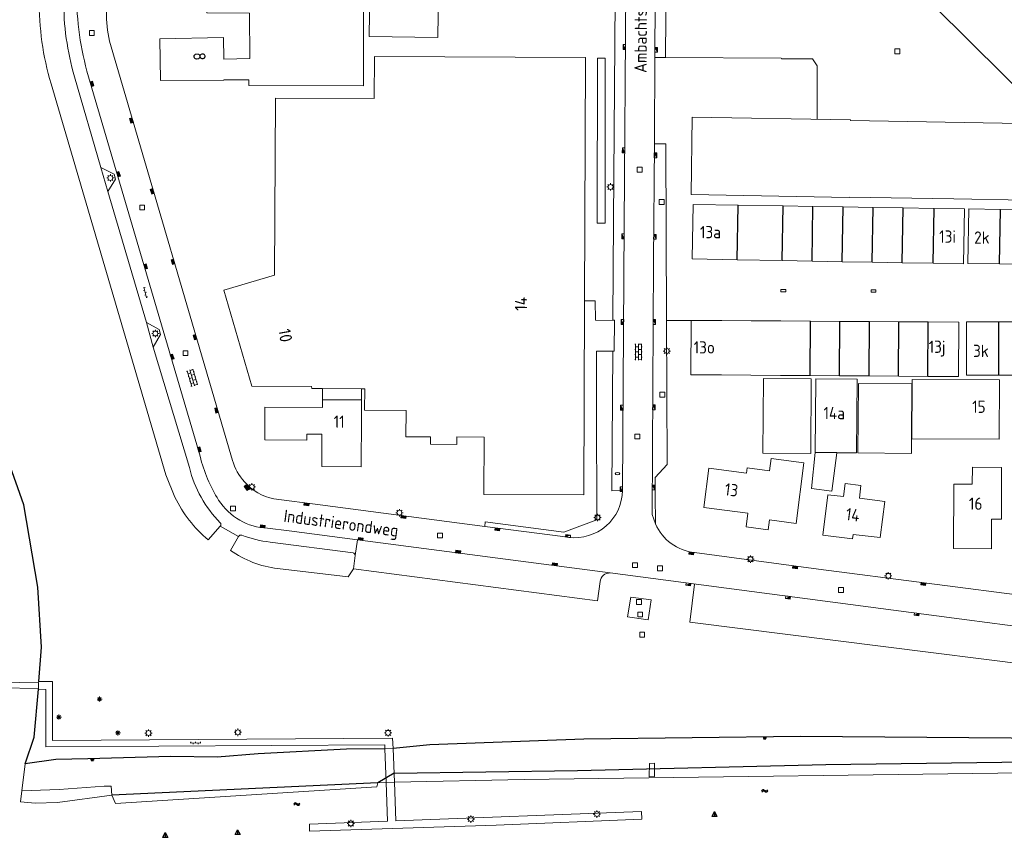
# Model space of a CAD drawing. Extents: x 168769 to 512904, y 516715 to 1559940.
# Tile 91 of 186: x 169654 to 169854, y 518950 to 519117. Entities that reach past the tile are written whole.
import ezdxf

# ---------------------------------------------------------------- set-up
doc = ezdxf.new("R2010")
doc.units = 0
doc.header["$MEASUREMENT"] = 0
doc.linetypes.add('SB', pattern=[0])
doc.layers.get('0').update_dxf_attribs({"linetype": 'CONTINUOUS'})
for name, color, linetype, lineweight in [('B01_HOOFDGEBOUW', 10, 'CONTINUOUS', 0), ('B02_bijgebouw', 12, 'CONTINUOUS', 0), ('B04_KUNSTWERK', 32, 'CONTINUOUS', 0), ('B07_scheidingsmuur', 14, 'CONTINUOUS', 25), ('Q04_wegmarkering', 7, 'CONTINUOUS', 0), ('Q07_KADEMUUR', 7, 'CONTINUOUS', 0), ('Q10_steiger', 7, 'CONTINUOUS', 0), ('Q21_LANTAARNPAAL', 7, 'CONTINUOUS', 18), ('Q23_kolk', 7, 'CONTINUOUS', 18), ('Q26_BOOM', 7, 'CONTINUOUS', 18), ('Q28_rioolput', 7, 'CONTINUOUS', 18), ('Q92_BRANDKRAAN', 7, 'CONTINUOUS', 0), ('Q96_STRAATKOLK', 7, 'CONTINUOUS', 0), ('Q97_TROTTOIRKOLK', 7, 'CONTINUOUS', 0), ('S02_symb_open_verh', 7, 'CONTINUOUS', 13), ('T51_CULTUURSCHEIDING', 3, 'CONTINUOUS', 0), ('V00_kant_verharding', 252, 'CONTINUOUS', 0), ('W00_KANT_WATER', 140, 'CONTINUOUS', 0)]:
    doc.layers.add(name, color=color, linetype=linetype, lineweight=lineweight)
for name, color, linetype in [('Q32_DUCDALF', 7, 'CONTINUOUS'), ('S04_Talud', 7, 'CONTINUOUS'), ('S05_Water', 132, 'CONTINUOUS'), ('T20_TALUD', 34, 'CONTINUOUS'), ('Z02_Huisnummer', 253, 'CONTINUOUS'), ('Z06_STRAATNAAM', 7, 'CONTINUOUS')]:
    doc.layers.add(name, color=color, linetype=linetype)
doc.styles.add('ISOCP', font='isocp.shx', dxfattribs={"height": 1.8})

# ---------------------------------------------------------------- blocks, each defined once
blk = doc.blocks.new('Q32')
at = {"color": 0}
blk.add_line((0, 1), (0, -1), dxfattribs=at)
blk.add_lwpolyline([(0, 1), (1, -1), (-1, -1)], close=True, dxfattribs=at)
blk = doc.blocks.new('Q21')
at = {"color": 0}
for points in [[(-1.5, 0), (-1, 0)], [(-1.06, 1.06), (-0.71, 0.71)], [(0, 1.5), (0, 1)], [(1.06, 1.06), (0.71, 0.71)], [(1.5, 0), (1, 0)], [(-1.06, -1.06), (-0.71, -0.71)], [(0, -1.5), (0, -1)], [(1.06, -1.06), (0.71, -0.71)]]:
    blk.add_lwpolyline(points, dxfattribs=at)
blk.add_circle((0, 0), 1, dxfattribs=at)
blk = doc.blocks.new('Q28')
at = {"color": 0}
blk.add_lwpolyline([(1, 1), (1, -1), (-1, -1), (-1, 1)], close=True, dxfattribs=at)
blk = doc.blocks.new('Q23')
at = {"color": 0}
blk.add_lwpolyline([(0.99, -0.5), (-0.99, -0.5), (-0.99, 0.5), (0.99, 0.5), (0.99, -0.5)], dxfattribs=at)
blk = doc.blocks.new('Q96')
for p, q in [((-1, 0.88), (1, 0.88)), ((-1, 0.75), (1, 0.75)), ((-1, 0.63), (1, 0.63)), ((-1, 0.5), (1, 0.5)), ((-1, 0.38), (1, 0.38)), ((-1, 0.25), (1, 0.25)), ((-1, 0.12), (1, 0.12))]:
    blk.add_line(p, q)
at = {"color": 0}
blk.add_lwpolyline([(1, 1), (1, 0), (-1, 0), (-1, 1), (1, 1)], dxfattribs=at)
blk = doc.blocks.new('Q92')
at = {"color": 0}
blk.add_ellipse((0, 0), major_axis=(-0.991, 0), ratio=0.499983, start_param=1.570796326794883, end_param=7.853981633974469, dxfattribs=at)
blk = doc.blocks.new('S024')
at = {"color": 0}
for p, q in [((0, 1.2), (6.7, 1.2)), ((0, 0), (6.7, 0)), ((0.2, 1.2), (0.2, 0)), ((1.25, 1.5), (1.25, 1.2)), ((1.25, 0), (1.25, -1.2)), ((2.3, 1.2), (2.3, 0)), ((3.35, 1.5), (3.35, 1.2)), ((3.35, 0), (3.35, -1.2)), ((4.4, 1.2), (4.4, 0)), ((5.45, 1.5), (5.45, 1.2)), ((5.45, 0), (5.45, -1.2)), ((6.5, 1.2), (6.5, 0)), ((0, -1.2), (6.7, -1.2)), ((0.2, -1.2), (0.2, -1.5)), ((2.3, -1.2), (2.3, -1.5)), ((4.4, -1.2), (4.4, -1.5)), ((6.5, -1.2), (6.5, -1.5))]:
    blk.add_line(p, q, dxfattribs=at)
blk = doc.blocks.new('S04')
at = {"color": 0}
for p, q in [((0, 0.5), (0.5, 0.5)), ((0, 0.25), (1, 0.25)), ((0, 0), (0.5, 0)), ((0, -0.25), (1, -0.25)), ((0, -0.5), (0.5, -0.5))]:
    blk.add_line(p, q, dxfattribs=at)
blk = doc.blocks.new('S05')
at = {"color": 0}
for p, q in [((0.08, 0.3), (0.38, 0.59)), ((0.11, -0.19), (0.41, 0.09)), ((0.38, 0.59), (0.68, 0.71)), ((0.41, 0.09), (0.71, 0.21)), ((0.68, 0.71), (1.01, 0.62)), ((0.71, 0.21), (1.02, 0.12)), ((1.01, 0.62), (1.33, 0.37)), ((1.02, 0.12), (1.36, -0.12)), ((1.33, 0.37), (1.66, 0.13)), ((1.66, 0.13), (1.97, 0.04)), ((1.97, 0.04), (2.28, 0.16)), ((2.28, 0.16), (2.58, 0.44)), ((1.36, -0.12), (1.68, -0.37)), ((1.68, -0.37), (2, -0.46)), ((2, -0.46), (2.31, -0.33)), ((2.31, -0.33), (2.61, -0.05))]:
    blk.add_line(p, q, dxfattribs=at)
blk = doc.blocks.new('Q97')
blk.add_hatch(color=256).paths.add_polyline_path([(-1, 1), (-1, 0), (1, 1)])
blk.add_line((1, 1), (-1, 0))
at = {"color": 0}
for points in [[(-1, 0), (-1, 1), (1, 1), (1, 0), (-1, 0)], [(0, 0.8), (0, 1)]]:
    blk.add_lwpolyline(points, dxfattribs=at)
blk = doc.blocks.new('Q26')
at = {"color": 0}
for p, q in [((-1, 0), (1, 0)), ((-0.7, 0.7), (0.7, -0.7)), ((0.7, 0.7), (-0.7, -0.7)), ((0, 1), (0, -1))]:
    blk.add_line(p, q, dxfattribs=at)
blk = doc.blocks.new('S026')
for p, q in [((0, 0), (4.4, 0)), ((0.2, 0.5), (0.2, 0)), ((1.2, 0), (1.2, -0.5)), ((2.2, 0.5), (2.2, 0)), ((3.2, 0), (3.2, -0.5)), ((4.2, 0.5), (4.2, 0))]:
    blk.add_line(p, q)

msp = doc.modelspace()

# ---------------------------------------------------------------- linework, layer by layer
at = {"layer": 'B01_HOOFDGEBOUW'}
for p, q in [((169854.2, 519105.15), (169839.9, 519119.37)), ((169860.81, 519098.53), (169854.2, 519105.15)), ((169843.96, 519080.05), (169868.11, 519079.62))]:
    msp.add_line(p, q, dxfattribs=at)
for points in [[(169736.56, 519127.01), (169725.01, 519127.18), (169724.81, 519113.14), (169738.81, 519112.94), (169739, 519126.98), (169738.8, 519126.99), (169738.82, 519128.28), (169744.94, 519128.21), (169745.15, 519146.95), (169724.6, 519147.17), (169724.4, 519128.43), (169736.58, 519128.3)], [(169695.87, 519126.99), (169723.68, 519126.64), (169723.62, 519103.06), (169700.3, 519103.16), (169700.29, 519104.32), (169695.18, 519104.3), (169695.18, 519104.19), (169682.28, 519104.14)], [(169695.13, 519112.9), (169695.22, 519108.5), (169700.46, 519108.62), (169700.41, 519117.86), (169691.71, 519117.97), (169691.66, 519127.05), (169692.48, 519127.04)], [(169682.28, 519104.14), (169682.12, 519112.66), (169695.13, 519112.9)], [(169725.9, 519109.07), (169725.86, 519100.47), (169705.7, 519100.57), (169705.52, 519064.45)], [(169725.9, 519109.07), (169768.87, 519108.82), (169768.75, 519075.34)], [(169860.81, 519098.53), (169857.7, 519095.37), (169822.91, 519095.99), (169822.91, 519096.12), (169790.66, 519096.71), (169790.4, 519080.92), (169822.64, 519080.31), (169822.64, 519080.41), (169843.96, 519080.05)], [(169790.64, 519067.79), (169790.83, 519078.9), (169799.99, 519078.75)], [(169799.99, 519078.75), (169809.14, 519078.6)], [(169809.14, 519078.6), (169815.25, 519078.5)], [(169815.25, 519078.5), (169821.37, 519078.4)], [(169821.37, 519078.4), (169827.49, 519078.3)], [(169827.49, 519078.3), (169833.61, 519078.19)], [(169833.61, 519078.19), (169839.91, 519078.09)], [(169839.91, 519078.09), (169846.09, 519077.99), (169845.9, 519066.8), (169839.72, 519066.9)], [(169853.27, 519066.77), (169846.82, 519066.87), (169847, 519077.98)], [(169847, 519077.98), (169853.45, 519077.87)], [(169853.45, 519077.87), (169859.7, 519077.77)], [(169768.75, 519075.34), (169768.7, 519059.25)], [(169799.81, 519067.62), (169790.64, 519067.79)], [(169808.95, 519067.45), (169799.81, 519067.62)], [(169815.07, 519067.33), (169808.95, 519067.45)], [(169821.19, 519067.22), (169815.07, 519067.33)], [(169827.3, 519067.1), (169821.19, 519067.22)], [(169833.43, 519067), (169827.3, 519067.1)], [(169839.72, 519066.9), (169833.43, 519067)], [(169859.52, 519066.66), (169853.27, 519066.77)], [(169713.15, 519041.36), (169713.04, 519041.79), (169700.89, 519041.85), (169695.19, 519061.43), (169705.52, 519064.45)], [(169768.7, 519059.25), (169768.57, 519019.69)], [(169796.58, 519044.14), (169790.36, 519044.18), (169790.44, 519055.27)], [(169790.44, 519055.27), (169796.66, 519055.23)], [(169796.66, 519055.23), (169802.68, 519055.19)], [(169802.68, 519055.19), (169808.7, 519055.15)], [(169808.7, 519055.15), (169814.71, 519055.11)], [(169814.71, 519055.11), (169820.73, 519055.07)], [(169820.73, 519055.07), (169826.74, 519055.03)], [(169826.74, 519055.03), (169832.77, 519054.99)], [(169832.77, 519054.99), (169838.74, 519054.95)], [(169838.74, 519054.95), (169844.99, 519054.91), (169844.92, 519043.82), (169838.67, 519043.86)], [(169853.03, 519054.98), (169846.56, 519054.98), (169846.56, 519044.09), (169853.03, 519044.09)], [(169859.25, 519054.98), (169853.03, 519054.98)], [(169802.6, 519044.1), (169796.58, 519044.14)], [(169808.62, 519044.06), (169802.6, 519044.1)], [(169814.79, 519028.15), (169805.03, 519028.22), (169805.14, 519043.41), (169814.89, 519043.35), (169814.79, 519028.15)], [(169814.64, 519044.02), (169808.62, 519044.06)], [(169820.66, 519043.98), (169814.64, 519044.02)], [(169815.72, 519028.31), (169815.84, 519043.36), (169824.24, 519043.29)], [(169826.67, 519043.94), (169820.66, 519043.98)], [(169824.24, 519043.29), (169824.12, 519028.25)], [(169832.7, 519043.9), (169826.67, 519043.94)], [(169838.67, 519043.86), (169832.7, 519043.9)], [(169835.43, 519043.25), (169853.25, 519043.12), (169853.16, 519031.03), (169835.35, 519031.15)], [(169835.43, 519043.25), (169835.43, 519042.33)], [(169853.03, 519044.09), (169859.25, 519044.09)], [(169715.29, 519041.36), (169713.15, 519041.36)], [(169723.27, 519041.32), (169715.29, 519041.36)], [(169723.9, 519041.32), (169723.27, 519041.32)], [(169723.89, 519036.98), (169723.9, 519041.32)], [(169824.53, 519042.4), (169824.42, 519028.24)], [(169824.53, 519042.4), (169835.42, 519042.33)], [(169835.42, 519042.33), (169835.43, 519042.33)], [(169723.2, 519025.44), (169715.16, 519025.48), (169715.19, 519032.08), (169712.11, 519032.09), (169712.11, 519030.85), (169703.53, 519030.89), (169703.56, 519037.59), (169715.28, 519037.54), (169715.29, 519039.09)], [(169715.29, 519039.09), (169723.26, 519039.06)], [(169723.26, 519039.06), (169723.24, 519035.49)], [(169723.24, 519035.49), (169723.2, 519025.44)], [(169768.57, 519019.69), (169748.18, 519019.8), (169748.24, 519031.46), (169742.67, 519031.51), (169742.66, 519029.99), (169737.32, 519030.02), (169737.33, 519031.52), (169732.3, 519031.53), (169732.36, 519036.88), (169723.89, 519036.98)], [(169824.42, 519028.24), (169835.32, 519028.16), (169835.35, 519031.15)], [(169806.36, 519014.59), (169811.79, 519013.89), (169813.39, 519026.25), (169806.75, 519027.11), (169806.42, 519024.62)], [(169820.11, 519028.28), (169819.07, 519020.47), (169814.97, 519021.01), (169815.72, 519028.31)], [(169824.12, 519028.25), (169820.11, 519028.28)], [(169806.36, 519014.59), (169806.1, 519012.59), (169801.64, 519013.17), (169802, 519015.96), (169792.99, 519017.11), (169794.03, 519025.13), (169801.67, 519024.14), (169801.81, 519025.22), (169806.42, 519024.62)], [(169853.66, 519018.81), (169853.69, 519025.29), (169847.72, 519025.32), (169847.71, 519021.9), (169843.96, 519021.92), (169843.9, 519008.78), (169851.61, 519008.74), (169851.64, 519014.73)], [(169817.27, 519011.52), (169818.28, 519019.73), (169821.46, 519019.34), (169821.79, 519022.03), (169825.02, 519021.63), (169824.7, 519019.02), (169829.87, 519018.38), (169828.96, 519011.03)], [(169851.64, 519014.73), (169853.64, 519014.74), (169853.66, 519018.81)], [(169817.27, 519011.52), (169823.32, 519010.77), (169823.43, 519011.66), (169828.96, 519011.03)]]:
    msp.add_lwpolyline(points, dxfattribs=at)
at = {"layer": 'B02_bijgebouw'}
for points in [[(169715.29, 519039.09), (169715.29, 519041.36)], [(169723.27, 519041.32), (169723.26, 519039.06)]]:
    msp.add_lwpolyline(points, dxfattribs=at)
at = {"layer": 'B04_KUNSTWERK'}
for points in [[(169654.68, 518964.88), (169654.01, 518959.4)], [(169781.88, 518962.25), (169782.92, 518962.29), (169782.98, 518965.01), (169781.93, 518964.97), (169781.88, 518962.25)], [(169654.01, 518959.4), (169653.73, 518957.12)]]:
    msp.add_lwpolyline(points, dxfattribs=at)
at = {"layer": 'B07_scheidingsmuur'}
for points in [[(169799.81, 519067.62), (169799.99, 519078.75)], [(169808.95, 519067.45), (169809.14, 519078.6)], [(169815.07, 519067.33), (169815.25, 519078.5)], [(169821.19, 519067.22), (169821.37, 519078.4)], [(169827.3, 519067.1), (169827.49, 519078.3)], [(169833.43, 519067), (169833.61, 519078.19)], [(169839.72, 519066.9), (169839.91, 519078.09)], [(169853.27, 519066.77), (169853.45, 519077.87)], [(169814.64, 519044.02), (169814.71, 519055.11)], [(169820.66, 519043.98), (169820.73, 519055.07)], [(169826.67, 519043.94), (169826.74, 519055.03)], [(169832.7, 519043.9), (169832.77, 519054.99)], [(169838.67, 519043.86), (169838.74, 519054.95)], [(169853.03, 519054.98), (169853.03, 519044.09)], [(169835.42, 519042.33), (169835.35, 519031.15)], [(169820.11, 519028.28), (169815.72, 519028.31)]]:
    msp.add_lwpolyline(points, dxfattribs=at)
at = {"layer": 'Q04_wegmarkering'}
msp.add_lwpolyline([(169722.41, 519010.54), (169773.94, 519003.79)], dxfattribs=at)
at = {"layer": 'Q07_KADEMUUR'}
for points in [[(170088.75, 518960.88), (170000, 518962.05), (169923.1, 518962.84), (169910.02, 518962.76), (169884.72, 518963.14), (169868.1, 518963.2), (169756.38, 518961.71), (169729.95, 518961.12)], [(169672.38, 518958.53), (169672.23, 518960.31)]]:
    msp.add_lwpolyline(points, dxfattribs=at)
at = {"layer": 'Q07_KADEMUUR', "linetype": 'SB'}
msp.add_lwpolyline([(169672.38, 518958.53), (169673.15, 518956.8), (169726.34, 518960.17), (169726.55, 518961.05), (169729.95, 518961.12)], dxfattribs=at)
at = {"layer": 'Q10_steiger'}
for points in [[(169729.95, 518961.12), (169729.72, 518968), (169728.03, 518967.98), (169728.28, 518961.07)], [(169728.28, 518961.07), (169728.57, 518953.21), (169712.65, 518952.58), (169712.67, 518951.17), (169750.7, 518952.42), (169780.34, 518953.58), (169780.3, 518955.16), (169730.22, 518953.29), (169729.95, 518961.12)]]:
    msp.add_lwpolyline(points, dxfattribs=at)
at = {"layer": 'T20_TALUD'}
for points in [[(169657.49, 518981.69), (169658.03, 518988.66), (169657.31, 519000.9), (169654.43, 519017.7), (169651.24, 519026.73), (169649.16, 519038.84), (169646.88, 519055.78), (169643.44, 519076.15), (169642.19, 519092.47), (169641.9, 519115.97), (169642.41, 519193.03)], [(169654.68, 518964.88), (169656.57, 518970.34), (169657.43, 518980.09)], [(170088.76, 518969.42), (170042.65, 518969.21), (170020.15, 518969.57), (169992.89, 518968.85), (169962.94, 518969.26), (169880.5, 518969.58), (169864.2, 518970.02), (169812.7, 518970.43), (169768.54, 518969.93), (169737.2, 518968.79), (169729.72, 518968)], [(169728.03, 518967.98), (169720.2, 518967.87), (169702.16, 518966.96), (169693.83, 518966.23), (169684.36, 518966.37)], [(169660.99, 518965.8), (169654.68, 518964.88)], [(169684.36, 518966.37), (169667.45, 518965.89), (169660.99, 518965.8)], [(169729.89, 518962.99), (169767.29, 518963.52), (169817.87, 518964.77), (169884.48, 518965.67), (169937, 518965.09), (169975.52, 518964.91), (170035.4, 518963.99), (170055.24, 518963.3), (170080.14, 518963.51), (170088.75, 518963.03)], [(169729.89, 518962.99), (169726.55, 518961.05), (169672.38, 518958.53)]]:
    msp.add_lwpolyline(points, dxfattribs=at)
at = {"layer": 'T51_CULTUURSCHEIDING'}
for points in [[(169694.46, 519013.33), (169692, 519010.53, -0.106515), (169685.22, 519019.27), (169683.4, 519023.82), (169659.98, 519103.5, -0.07408), (169657.57, 519120.78), (169658.7, 519239.25), (169657.91, 519249.21)], [(169698.2, 519011.2), (169696.57, 519008.37, 0.120975), (169706.13, 519004.67), (169720.52, 519003), (169721.6, 519004.65)], [(169790.12, 518993.78), (169899.17, 518980.02, 0.100804), (169933.21, 518980.48, -0.013646), (169939.56, 518981.69), (169939.56, 518981.69, -0.007073), (169949.69, 518982.14), (170042.33, 518979.89)]]:
    msp.add_lwpolyline(points, format="xyb", dxfattribs=at)
for points in [[(169790.12, 518993.78), (169791.13, 519001.54)], [(169781.63, 518994.27), (169777.46, 518994.83), (169778.1, 518998.86), (169782.28, 518998.3), (169781.63, 518994.27)]]:
    msp.add_lwpolyline(points, dxfattribs=at)
at = {"layer": 'V00_kant_verharding'}
for p, q in [((169808.77, 519108.73), (169785.21, 519108.82)), ((169808.81, 519108.6), (169808.77, 519108.73)), ((169815.14, 519108.56), (169808.81, 519108.6)), ((169816.13, 519107.12), (169815.14, 519108.56)), ((169816.07, 519096.25), (169816.13, 519107.12))]:
    msp.add_line(p, q, dxfattribs=at)
for points in [[(169666.74, 519219.57), (169666.15, 519216.03), (169665.23, 519123.17, 0.073837), (169667.31, 519106.07), (169690.35, 519027.56, 0.079122), (169694.13, 519018.62, 0.243469), (169704.1, 519012.91)], [(169664.8, 519217.66), (169663.48, 519216.37), (169662.57, 519120.73, 0.07408), (169664.78, 519104.91)], [(169671.26, 519118.13, 0.058415), (169671.88, 519112.16), (169696.96, 519026.74, 0.123357), (169699.39, 519022.38, 0.168996), (169705.41, 519018.9)], [(169688.18, 519025.25, 0.137), (169694.47, 519014.03, -0.401143), (169694.46, 519013.33)], [(169776.44, 519020.58, -0.444086), (169765.48, 519011.03)], [(169783.16, 519013.82, 0.271586), (169791.11, 519007.94), (169816.4, 519004.55)], [(169721.6, 519004.65), (169721.96, 519007.35, 0.262309), (169721.54, 519007.9), (169704.65, 519010.09, -0.063332), (169698.84, 519011.48, 0.399038), (169698.2, 519011.2)], [(169721.6, 519004.65), (169771.34, 518998.14), (169771.88, 519002.03, -0.396063), (169773.94, 519003.79)]]:
    msp.add_lwpolyline(points, format="xyb", dxfattribs=at)
for points in [[(169777.46, 519170.97), (169776.8, 519074.77), (169776.44, 519020.58)], [(169783.43, 519170.96), (169783.04, 519109.61), (169782.92, 519091.26)], [(169785.62, 519164.37), (169784.55, 519164.36), (169784.45, 519150.82), (169785.51, 519150.86), (169785.21, 519108.82), (169783.01, 519108.85)], [(169776.75, 519157.7), (169776.7, 519151.08), (169774.69, 519149.45), (169774.67, 519129.83), (169775.02, 519129.83), (169774.59, 519075.59), (169774.49, 519055.36), (169774.81, 519055.34), (169774.76, 519048.98), (169774.47, 519048.97), (169774.29, 519020.54), (169776.44, 519020.58)], [(169772.92, 519108.7), (169771.31, 519108.68), (169771.28, 519075.07), (169772.89, 519075.09), (169772.92, 519108.7)], [(169664.78, 519104.91), (169670.15, 519086.43)], [(169782.92, 519091.26), (169782.75, 519067.36), (169782.46, 519015.7), (169783.16, 519013.82)], [(169785.43, 519055.25), (169785.29, 519091.27), (169782.92, 519091.26)], [(169670.15, 519086.43), (169671.57, 519081.51)], [(169670.15, 519086.43), (169672.85, 519085.08), (169673.12, 519084.07), (169671.57, 519081.51), (169679.41, 519054.81), (169682.03, 519053.42), (169682.31, 519052.42), (169680.82, 519049.83)], [(169770.87, 519059.24), (169768.7, 519059.25)], [(169770.91, 519055.3), (169770.87, 519059.24)], [(169771.16, 519048.99), (169774.74, 519048.98), (169774.8, 519055.25), (169770.91, 519055.3)], [(169785.43, 519055.25), (169790.44, 519055.27)], [(169785.52, 519025.91), (169785.43, 519055.25)], [(169679.41, 519054.81), (169680.82, 519049.83)], [(169680.82, 519049.83), (169688.18, 519025.25)], [(169771.11, 519037.33), (169771.16, 519048.99)], [(169748.47, 519014.18), (169764.5, 519012.09), (169771.17, 519014.65), (169771.11, 519037.33)], [(169783.12, 519023.22), (169785.52, 519025.91)], [(169783.12, 519019.81), (169783.12, 519023.22)], [(169783.12, 519019.81), (169783.16, 519013.82)], [(169714.8, 519017.66), (169705.41, 519018.9)], [(169714.8, 519017.66), (169748.35, 519013.28), (169764.25, 519011.2)], [(169694.46, 519013.33), (169698.2, 519011.2)], [(169708.52, 519012.36), (169704.1, 519012.91)], [(169748.47, 519014.18), (169748.35, 519013.28)], [(169708.52, 519012.36), (169722.41, 519010.54)], [(169765.48, 519011.03), (169764.25, 519011.2)], [(169721.96, 519007.35), (169722.41, 519010.54)], [(169773.94, 519003.79), (169846.59, 518994.27), (169854.9, 518993.15), (169911.46, 518985.8), (169913.95, 518985.6), (169919.94, 518986), (169924.89, 518986.82), (169933.69, 518988.61), (169937.67, 518989.04), (169941.67, 518989.2), (169965.56, 518988.9)], [(169816.4, 519004.55), (169860.55, 518998.86)], [(169649.8, 518981.53), (169657.46, 518981.41), (169657.49, 518981.69), (169660.31, 518981.68), (169660.28, 518969.65), (169729.54, 518970.1)], [(169657.46, 518981.41), (169657.45, 518980.27)], [(169649.78, 518980.37), (169657.45, 518980.27), (169657.43, 518980.09), (169658.95, 518980.07), (169658.95, 518968.35), (169728.02, 518968.75)], [(169728.03, 518967.98), (169729.72, 518968), (169729.54, 518970.1)], [(169728.03, 518967.98), (169728.02, 518968.75)], [(169654.01, 518959.4), (169661.63, 518959.68), (169670.78, 518960.37), (169672.23, 518960.31)]]:
    msp.add_lwpolyline(points, dxfattribs=at)
at = {"layer": 'W00_KANT_WATER'}
msp.add_lwpolyline([(169672.38, 518958.53), (169661.33, 518957.03), (169656.76, 518956.9), (169653.73, 518957.12)], dxfattribs=at)

# ---------------------------------------------------------------- block references
at = {"layer": 'Q21_LANTAARNPAAL', "xscale": 0.5, "yscale": 0.5}
for p in [(169672.07, 519084.29), (169774, 519082.46), (169681.24, 519052.59), (169785.45, 519049.02), (169700.9, 519021.32), (169730.97, 519016.07), (169771.34, 519015.09), (169802.52, 519006.59), (169830.59, 519003.19), (169679.85, 518971.16), (169698.04, 518971.31), (169728.66, 518971.19), (169771.23, 518954.66), (169721.06, 518952.74), (169745.54, 518953.64)]:
    msp.add_blockref('Q21', p, dxfattribs=at)
at = {"layer": 'Q23_kolk'}
for p, xscale, yscale, rotation in [((169809.21, 519061.33), 0.4999999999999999, 0.4999999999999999, 359.6984460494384), ((169827.58, 519061.24), 0.5, 0.5, 359.4830596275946)]:
    msp.add_blockref('Q23', p, dxfattribs=dict(at, xscale=xscale, yscale=yscale, rotation=rotation))
at = {"layer": 'Q26_BOOM', "xscale": 0.5, "yscale": 0.5}
for p in [(169669.87, 518978.09), (169661.59, 518974.42), (169673.61, 518971.19)]:
    msp.add_blockref('Q26', p, dxfattribs=at)
at = {"layer": 'Q28_rioolput', "xscale": 0.5, "yscale": 0.5}
for p in [(169668.3, 519113.82), (169832.43, 519110.11), (169779.93, 519085.98), (169784.41, 519079.37), (169678.56, 519078.27), (169687.39, 519048.58), (169784.54, 519040.13), (169779.44, 519031.61), (169697.06, 519016.92), (169739.22, 519011.43), (169778.96, 519005.38), (169784.08, 519004.74), (169820.97, 519000.32), (169779.8, 518997.87), (169780.03, 518995.32), (169780.44, 518991.23)]:
    msp.add_blockref('Q28', p, dxfattribs=at)
at = {"layer": 'Q32_DUCDALF', "xscale": 0.5, "yscale": 0.5}
for p in [(169795.17, 518954.65), (169683.27, 518950.41), (169698.01, 518950.97)]:
    msp.add_blockref('Q32', p, dxfattribs=at)
at = {"layer": 'Q92_BRANDKRAAN', "xscale": 0.5, "yscale": 0.5}
msp.add_blockref('Q92', (169775.4, 519024.04), dxfattribs=at)
at = {"layer": 'Q96_STRAATKOLK'}
for p, xscale, yscale, rotation in [((169668.09, 519103.39), 0.5, 0.5, 286.4187083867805), ((169676.61, 519096.06), 0.5, 0.5, 106.6084296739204), ((169673.49, 519085.01), 0.4999999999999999, 0.4999999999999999, 286.2412508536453), ((169680.84, 519081.64), 0.5, 0.5, 107.4131348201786), ((169685.07, 519067.26), 0.4999999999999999, 0.4999999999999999, 105.7086378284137), ((169679.02, 519066.17), 0.5, 0.5, 286.9221357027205), ((169689.58, 519051.89), 0.5, 0.5, 105.6555178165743), ((169684.42, 519047.78), 0.4999999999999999, 0.4999999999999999, 288.366820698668), ((169693.95, 519036.99), 0.5, 0.5, 103.3046698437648), ((169689.95, 519028.87), 0.4999999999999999, 0.4999999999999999, 286.2826000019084), ((169700.04, 519021.33), 0.4999999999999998, 0.4999999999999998, 128.0072189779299), ((169712.08, 519018.02), 0.5000000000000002, 0.5000000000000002, 172.7413650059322), ((169731.83, 519015.44), 0.5, 0.5, 172.7841144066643), ((169703.07, 519013.02), 0.5, 0.5, 352.8749836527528), ((169750.95, 519012.94), 0.5000000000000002, 0.5000000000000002, 172.6558906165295), ((169723.04, 519010.46), 0.5, 0.5, 351.9612783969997), ((169742.93, 519007.85), 0.4999999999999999, 0.4999999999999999, 352.5704490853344), ((169790.5, 519008.03), 0.5, 0.5, 171.5714531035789), ((169762.62, 519005.32), 0.4999999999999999, 0.4999999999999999, 352.5704490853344), ((169811.63, 519005.19), 0.5000000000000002, 0.5000000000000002, 172.2664661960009), ((169837.78, 519001.8), 0.5, 0.5, 172.0039368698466)]:
    msp.add_blockref('Q96', p, dxfattribs=dict(at, xscale=xscale, yscale=yscale, rotation=rotation))
at = {"layer": 'Q97_TROTTOIRKOLK'}
for p, xscale, yscale, rotation in [((169777.05, 519111), 0.4999999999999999, 0.4999999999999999, 89.44912059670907), ((169783.05, 519110.41), 0.5, 0.5, 269.6431192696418), ((169776.9, 519089.92), 0.4999999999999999, 0.4999999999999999, 89.44912059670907), ((169782.9, 519088.89), 0.5, 0.5, 269.6431192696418), ((169776.78, 519072.39), 0.4999999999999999, 0.4999999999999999, 89.44912059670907), ((169782.78, 519072.3), 0.5, 0.5, 269.6431192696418), ((169776.67, 519054.95), 0.4999999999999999, 0.4999999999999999, 89.44912059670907), ((169782.68, 519054.93), 0.5, 0.5, 269.6431192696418), ((169776.55, 519037.49), 0.4999999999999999, 0.4999999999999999, 89.44912059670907), ((169782.58, 519037.54), 0.5, 0.5, 269.6431192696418), ((169776.45, 519020.86), 0.4999999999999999, 0.4999999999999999, 89.44912059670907), ((169782.49, 519021.21), 0.5, 0.5, 269.6431192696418), ((169765.31, 519011.08), 0.5, 0.5, 353.7493814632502), ((169789.89, 519001.7), 0.4999999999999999, 0.4999999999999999, 172.5908159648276), ((169810.2, 518999.04), 0.5000000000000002, 0.5000000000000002, 172.5340259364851), ((169836.41, 518995.6), 0.4999999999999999, 0.4999999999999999, 172.5939170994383)]:
    msp.add_blockref('Q97', p, dxfattribs=dict(at, xscale=xscale, yscale=yscale, rotation=rotation))
at = {"layer": 'S02_symb_open_verh'}
for name, p, xscale, yscale, rotation in [('S026', (169678.89, 519062.01), 0.4999999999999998, 0.4999999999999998, 285.0606491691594), ('S024', (169779.71, 519050.51), 0.5, 0.5, 269.635395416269), ('S024', (169688.29, 519045.17), 0.5, 0.5, 286.4963457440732), ('S026', (169688.34, 518969.15), 0.5, 0.5, 359.5798384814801)]:
    msp.add_blockref(name, p, dxfattribs=dict(at, xscale=xscale, yscale=yscale, rotation=rotation))
at = {"layer": 'S04_Talud'}
for p, xscale, yscale, rotation in [((169805.38, 518970.33), 0.4999999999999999, 0.4999999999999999, 270.7558882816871), ((169668.36, 518965.91), 0.5, 0.5, 270.7632377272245)]:
    msp.add_blockref('S04', p, dxfattribs=dict(at, xscale=xscale, yscale=yscale, rotation=rotation))
at = {"layer": 'S05_Water', "xscale": 0.5, "yscale": 0.5}
for p, rotation in [((169806.06, 518959.47), 185.8930389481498), ((169710.73, 518956.77), 183.6921236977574)]:
    msp.add_blockref('S05', p, dxfattribs=dict(at, rotation=rotation))

# ---------------------------------------------------------------- texts
at = {"layer": 'Z02_Huisnummer', "style": 'ISOCP'}
for s, rotation, p in [('8', 272.1514, (169688.94, 519109.86)), ('14', 89.394, (169756.98, 519057.22)), ('10', 279.9202, (169706.27, 519053.3)), ('14a', 359.4754, (169817.37, 519035.15)), ('15', 359.7823, (169847.66, 519036.42)), ('13', 352.5856, (169797.14, 519019.65)), ('16', 359.7823, (169847.02, 519016.67)), ('14', 352.5856, (169821.81, 519014.59))]:
    msp.add_text(s, height=2.5, rotation=rotation, dxfattribs=at).set_placement(p)
for s, p in [('13a', (169792.21, 519072)), ('13i', (169840.95, 519071.1)), ('2k', (169848.09, 519070.9)), ('13o', (169790.93, 519048.51)), ('13j', (169838.82, 519048.64)), ('3k', (169847.87, 519047.8)), ('11', (169717.58, 519033.38))]:
    msp.add_text(s, height=2.5, dxfattribs=at).set_placement(p)
at = {"layer": 'Z06_STRAATNAAM', "style": 'ISOCP'}
for s, rotation, p in [('Ambachtsweg', 89.5974, (169781.34, 519105.7)), ('Industrierondweg', 352.4671, (169707.28, 519014.24))]:
    msp.add_text(s, height=2.5, rotation=rotation, dxfattribs=at).set_placement(p)

doc.saveas('drawing.dxf')
